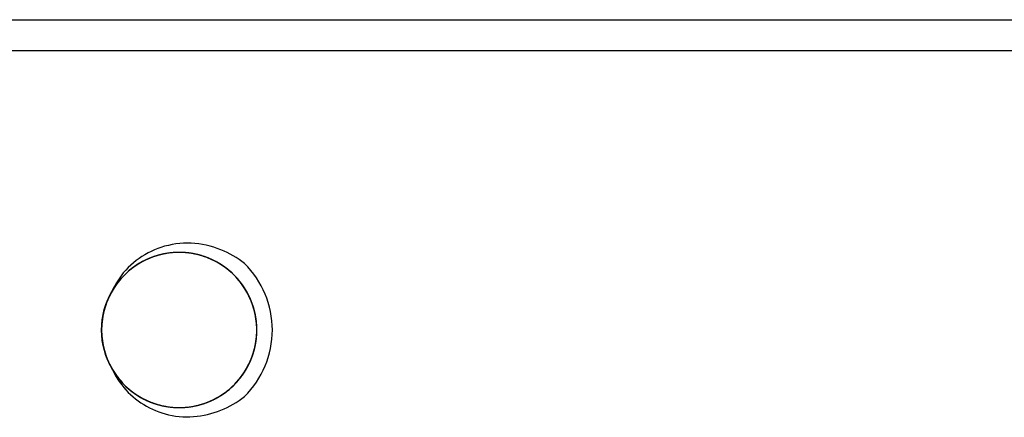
# Model space of a CAD drawing. Header units: inches. Extents: x 246 to 840, y 182 to 667.
# Tile 129 of 133: x 745 to 777, y 409 to 422. Entities that reach past the tile are written whole.
import ezdxf

# ---------------------------------------------------------------- set-up
doc = ezdxf.new("R2010")
doc.units = ezdxf.units.IN
doc.header["$MEASUREMENT"] = 0
doc.layers.add('1', color=7, linetype='Continuous', true_color=0xffffff)

msp = doc.modelspace()

# ---------------------------------------------------------------- linework, layer by layer
at = {"layer": '1', "color": 27}
for p, q in [((741.441, 421.78), (839.441, 421.78)), ((839.441, 420.78), (741.441, 420.78))]:
    msp.add_line(p, q, dxfattribs=at)
msp.add_arc((750.441, 411.78), 3, 314.5344, 405.4656, dxfattribs=at)
at = {"layer": '1', "color": 27, "extrusion": (0, 0, -1)}
msp.add_arc((-750.441, 411.78), 2.5, 328.9983, 390.9279, dxfattribs=at)
at = {"layer": '1', "color": 27}
for points, knots in [([(752.545, 413.919), (752.317, 414.105), (752.058, 414.257), (751.784, 414.367), (751.481, 414.49), (751.152, 414.563), (750.825, 414.577), (750.499, 414.591), (750.165, 414.544), (749.855, 414.441), (749.57, 414.346), (749.296, 414.201), (749.057, 414.018), (748.814, 413.831), (748.6, 413.597), (748.44, 413.336), (748.387, 413.249), (748.339, 413.158), (748.297, 413.065)], [0, 0, 0, 0, 0.177505, 0.177505, 0.177505, 0.374929, 0.374929, 0.374929, 0.57224, 0.57224, 0.57224, 0.753795, 0.753795, 0.753795, 0.938897, 0.938897, 0.938897, 1, 1, 1, 1]), ([(748.197, 410.679), (748.237, 410.599), (748.281, 410.52), (748.383, 410.358), (748.443, 410.275), (748.572, 410.118), (748.641, 410.043), (748.79, 409.901), (748.869, 409.834), (749.114, 409.652), (749.292, 409.551), (749.673, 409.392), (749.869, 409.338), (750.172, 409.293), (750.276, 409.284), (750.481, 409.279), (750.583, 409.282), (750.785, 409.302), (750.886, 409.318), (751.086, 409.363), (751.186, 409.391), (751.475, 409.495), (751.657, 409.586), (751.913, 409.757), (751.996, 409.819), (752.15, 409.953), (752.223, 410.024), (752.36, 410.175), (752.424, 410.255), (752.543, 410.423), (752.597, 410.51), (752.693, 410.69), (752.736, 410.782), (752.81, 410.973), (752.841, 411.071), (752.916, 411.37), (752.941, 411.572), (752.942, 411.879), (752.935, 411.983), (752.91, 412.186), (752.873, 412.386), (752.812, 412.581), (752.738, 412.773), (752.695, 412.867), (752.551, 413.137), (752.434, 413.304), (752.157, 413.61), (752.003, 413.744), (751.748, 413.914), (751.659, 413.966), (751.476, 414.059), (751.288, 414.139), (751.092, 414.196), (750.893, 414.241), (750.79, 414.258), (750.485, 414.288), (750.281, 414.284), (749.976, 414.239), (749.875, 414.217), (749.678, 414.163), (749.582, 414.13), (749.393, 414.052), (749.301, 414.008), (749.122, 413.906), (749.036, 413.85), (748.872, 413.729), (748.794, 413.664), (748.646, 413.523), (748.575, 413.447), (748.38, 413.209), (748.271, 413.037), (748.139, 412.76), (748.1, 412.664), (748.036, 412.469), (747.984, 412.272), (747.956, 412.07), (747.941, 411.865), (747.939, 411.761), (747.954, 411.456), (747.989, 411.255), (748.108, 410.86), (748.191, 410.673), (748.348, 410.41), (748.406, 410.325), (748.532, 410.163), (748.668, 410.01), (748.82, 409.875), (748.981, 409.748), (749.067, 409.69), (749.33, 409.532), (749.516, 409.449), (749.811, 409.359), (749.912, 409.335), (750.113, 409.3), (750.214, 409.289), (750.418, 409.278), (750.52, 409.279), (750.726, 409.294), (750.827, 409.308), (751.027, 409.348), (751.126, 409.374), (751.319, 409.437), (751.415, 409.476), (751.694, 409.607), (751.866, 409.716), (752.104, 409.911), (752.18, 409.981), (752.321, 410.129), (752.453, 410.285), (752.564, 410.456), (752.666, 410.635), (752.711, 410.728), (752.829, 411.011), (752.883, 411.207), (752.944, 411.615), (752.949, 411.819), (752.92, 412.124), (752.904, 412.226), (752.859, 412.426), (752.83, 412.524), (752.762, 412.716), (752.722, 412.81), (752.63, 412.993), (752.578, 413.082), (752.407, 413.338), (752.275, 413.493), (752.047, 413.7), (751.966, 413.764), (751.799, 413.882), (751.712, 413.936), (751.533, 414.032), (751.44, 414.075), (751.248, 414.149), (751.15, 414.18), (750.952, 414.23), (750.852, 414.249), (750.649, 414.274), (750.546, 414.28), (750.238, 414.281), (750.036, 414.256), (749.738, 414.182), (749.639, 414.15), (749.448, 414.077), (749.262, 413.992), (749.089, 413.885), (748.921, 413.767), (748.84, 413.702), (748.612, 413.497), (748.479, 413.343), (748.307, 413.086), (748.255, 412.997), (748.163, 412.815), (748.123, 412.722), (748.054, 412.53), (748.025, 412.431), (747.98, 412.23), (747.964, 412.129), (747.944, 411.926), (747.94, 411.824), (747.944, 411.62), (747.953, 411.517), (747.998, 411.213), (748.052, 411.016), (748.17, 410.732), (748.215, 410.639), (748.316, 410.461), (748.427, 410.29), (748.558, 410.133), (748.7, 409.984), (748.775, 409.914), (748.933, 409.784), (749.015, 409.725), (749.187, 409.615), (749.277, 409.565), (749.557, 409.433), (749.75, 409.369), (750.051, 409.309), (750.153, 409.295), (750.358, 409.28), (750.46, 409.278), (750.663, 409.288), (750.765, 409.299), (750.967, 409.334), (751.068, 409.358), (751.361, 409.447), (751.547, 409.529), (751.813, 409.687), (751.898, 409.746), (752.058, 409.871), (752.135, 409.938), (752.279, 410.082), (752.347, 410.159), (752.474, 410.322), (752.532, 410.406), (752.637, 410.58), (752.684, 410.671), (752.767, 410.858), (752.803, 410.955), (752.893, 411.249), (752.928, 411.45), (752.943, 411.757), (752.942, 411.861), (752.927, 412.064), (752.9, 412.266), (752.848, 412.464), (752.784, 412.66), (752.746, 412.755), (752.659, 412.94), (752.61, 413.029), (752.501, 413.201), (752.441, 413.285), (752.245, 413.524), (752.097, 413.664), (751.851, 413.847), (751.765, 413.904), (751.586, 414.005), (751.403, 414.095), (751.21, 414.161), (751.013, 414.216), (750.911, 414.238), (750.608, 414.283), (750.404, 414.289), (750.097, 414.259), (749.995, 414.242), (749.796, 414.198), (749.698, 414.169), (749.506, 414.101), (749.412, 414.061), (749.227, 413.968), (749.139, 413.917), (748.97, 413.804), (748.888, 413.742), (748.734, 413.609), (748.659, 413.537), (748.452, 413.309), (748.335, 413.142), (748.19, 412.871), (748.146, 412.777), (748.073, 412.586), (748.011, 412.392), (747.973, 412.191), (747.948, 411.987), (747.941, 411.884), (747.941, 411.578), (747.966, 411.375), (748.066, 410.975), (748.139, 410.785), (748.283, 410.515), (748.337, 410.426), (748.455, 410.258), (748.519, 410.179), (748.656, 410.028), (748.729, 409.956), (748.884, 409.822), (748.966, 409.76), (749.221, 409.589), (749.403, 409.497), (749.693, 409.393), (749.792, 409.364), (749.991, 409.319), (750.092, 409.303), (750.295, 409.283), (750.397, 409.279), (750.604, 409.283), (750.705, 409.292), (750.907, 409.322), (751.007, 409.343), (751.203, 409.397), (751.301, 409.431), (751.586, 409.548), (751.763, 409.649), (752.01, 409.831), (752.09, 409.898), (752.238, 410.039), (752.308, 410.114), (752.437, 410.271), (752.497, 410.353), (752.607, 410.527), (752.657, 410.618), (752.788, 410.894), (752.852, 411.088), (752.933, 411.493), (752.948, 411.696), (752.934, 412.002), (752.922, 412.105), (752.887, 412.307), (752.84, 412.506), (752.77, 412.697), (752.687, 412.884), (752.639, 412.976), (752.482, 413.24), (752.357, 413.4), (752.139, 413.619), (752.061, 413.687), (751.901, 413.813), (751.817, 413.871), (751.642, 413.976), (751.551, 414.023), (751.363, 414.107), (751.267, 414.142), (751.072, 414.202), (750.973, 414.225), (750.771, 414.261), (750.669, 414.272), (750.361, 414.287), (750.158, 414.273), (749.857, 414.213), (749.756, 414.187), (749.562, 414.123), (749.372, 414.047), (749.193, 413.949), (749.02, 413.839), (748.936, 413.779), (748.699, 413.585), (748.558, 413.437), (748.312, 413.106), (748.211, 412.929), (748.094, 412.646), (748.06, 412.548), (748.005, 412.35), (747.963, 412.15), (747.945, 411.947), (747.94, 411.743), (747.943, 411.639), (747.973, 411.333), (748.018, 411.135), (748.121, 410.844), (748.162, 410.749), (748.253, 410.567), (748.305, 410.479), (748.418, 410.309), (748.479, 410.228), (748.614, 410.071), (748.686, 409.998), (748.837, 409.861), (748.916, 409.797), (749.083, 409.679), (749.171, 409.625), (749.442, 409.479), (749.632, 409.406), (749.93, 409.331), (750.032, 409.312), (750.235, 409.287), (750.337, 409.28), (750.541, 409.28), (750.642, 409.286), (750.846, 409.311), (750.948, 409.33), (751.245, 409.404), (751.436, 409.477), (751.8, 409.671), (751.967, 409.789), (752.194, 409.994), (752.266, 410.068), (752.4, 410.224), (752.524, 410.386), (752.627, 410.562), (752.719, 410.745), (752.76, 410.84), (752.864, 411.129), (752.909, 411.328), (752.939, 411.634), (752.943, 411.738), (752.938, 411.942), (752.93, 412.044), (752.9, 412.245), (752.879, 412.345), (752.824, 412.544), (752.791, 412.641), (752.713, 412.829), (752.668, 412.921), (752.568, 413.099), (752.512, 413.185), (752.328, 413.433), (752.188, 413.581), (751.951, 413.776), (751.867, 413.837), (751.694, 413.946), (751.515, 414.045), (751.326, 414.121), (751.131, 414.185), (751.031, 414.212), (750.73, 414.272), (750.527, 414.287), (750.218, 414.273), (750.116, 414.261), (749.915, 414.227), (749.816, 414.203), (749.621, 414.144), (749.524, 414.108), (749.336, 414.025), (749.245, 413.978), (749.071, 413.874), (748.987, 413.816), (748.825, 413.69), (748.747, 413.622), (748.53, 413.404), (748.404, 413.244), (748.246, 412.98), (748.198, 412.888), (748.115, 412.702), (748.08, 412.606), (748.02, 412.411), (747.996, 412.312), (747.961, 412.109), (747.95, 412.007), (747.939, 411.803), (747.941, 411.701), (747.955, 411.498), (747.969, 411.396), (748.029, 411.093), (748.093, 410.899), (748.224, 410.622), (748.274, 410.531), (748.383, 410.358), (748.443, 410.275), (748.572, 410.118), (748.641, 410.043), (748.79, 409.901), (748.869, 409.834), (749.115, 409.651), (749.292, 409.551), (749.577, 409.432), (749.675, 409.399), (749.871, 409.344), (749.971, 409.323), (750.172, 409.293), (750.275, 409.284), (750.481, 409.279), (750.583, 409.282), (750.786, 409.302), (750.886, 409.318), (751.086, 409.363), (751.185, 409.391), (751.475, 409.495), (751.657, 409.586), (751.913, 409.757), (751.996, 409.82), (752.151, 409.953), (752.223, 410.024), (752.36, 410.175), (752.424, 410.254), (752.543, 410.423), (752.597, 410.51), (752.693, 410.69), (752.736, 410.783), (752.81, 410.973), (752.841, 411.071), (752.916, 411.371), (752.941, 411.573), (752.942, 411.879), (752.935, 411.983), (752.91, 412.186), (752.873, 412.387), (752.812, 412.581), (752.738, 412.773), (752.695, 412.867), (752.551, 413.138), (752.434, 413.304), (752.227, 413.534), (752.153, 413.606), (751.999, 413.739), (751.918, 413.801), (751.748, 413.914), (751.659, 413.966), (751.475, 414.059), (751.381, 414.099), (751.19, 414.168), (751.092, 414.196), (750.893, 414.241), (750.79, 414.258), (750.484, 414.288), (750.28, 414.284), (749.976, 414.239), (749.875, 414.217), (749.678, 414.163), (749.485, 414.097), (749.301, 414.008), (749.122, 413.906), (749.036, 413.85), (748.872, 413.729), (748.794, 413.663), (748.646, 413.523), (748.576, 413.448), (748.379, 413.209), (748.27, 413.037), (748.139, 412.76), (748.1, 412.664), (748.036, 412.469), (747.984, 412.272), (747.956, 412.07), (747.941, 411.865), (747.939, 411.761), (747.954, 411.455), (747.989, 411.254), (748.078, 410.959), (748.114, 410.862), (748.196, 410.676), (748.243, 410.585), (748.348, 410.41), (748.406, 410.325), (748.533, 410.163), (748.668, 410.009), (748.82, 409.874), (748.981, 409.749), (749.067, 409.69), (749.331, 409.531), (749.517, 409.449), (749.811, 409.359), (749.912, 409.335), (750.113, 409.3), (750.214, 409.289), (750.418, 409.278), (750.52, 409.279), (750.725, 409.294), (750.827, 409.308), (751.128, 409.368), (751.322, 409.431), (751.695, 409.607), (751.867, 409.716), (752.104, 409.911), (752.18, 409.981), (752.322, 410.13), (752.453, 410.286), (752.564, 410.456), (752.666, 410.634), (752.711, 410.728), (752.829, 411.011), (752.884, 411.207), (752.929, 411.512), (752.938, 411.615), (752.943, 411.819), (752.94, 411.921), (752.92, 412.124), (752.904, 412.225), (752.859, 412.426), (752.83, 412.525), (752.762, 412.717), (752.722, 412.81), (752.63, 412.993), (752.578, 413.082), (752.407, 413.339), (752.274, 413.493), (752.047, 413.699), (751.966, 413.764), (751.799, 413.882), (751.625, 413.989), (751.44, 414.075), (751.248, 414.149), (751.15, 414.18), (750.853, 414.255), (750.65, 414.28), (750.237, 414.281), (750.035, 414.256), (749.738, 414.182), (749.639, 414.15), (749.448, 414.077), (749.262, 413.992), (749.088, 413.885), (748.921, 413.767), (748.84, 413.703), (748.612, 413.496), (748.479, 413.342), (748.307, 413.086), (748.255, 412.997), (748.163, 412.815), (748.123, 412.721), (748.054, 412.529), (748.025, 412.431), (747.98, 412.23), (747.964, 412.129), (747.944, 411.926), (747.94, 411.824), (747.944, 411.62), (747.953, 411.517), (747.998, 411.212), (748.052, 411.016), (748.17, 410.732), (748.215, 410.639), (748.316, 410.46), (748.427, 410.29), (748.558, 410.133), (748.7, 409.984), (748.775, 409.914), (749.012, 409.719), (749.184, 409.61), (749.557, 409.433), (749.75, 409.369), (750.051, 409.309), (750.153, 409.295), (750.358, 409.28), (750.46, 409.278), (750.664, 409.288), (750.765, 409.299), (750.967, 409.334), (751.067, 409.358), (751.362, 409.447), (751.548, 409.529), (751.812, 409.687), (751.898, 409.746), (752.059, 409.871), (752.135, 409.939), (752.279, 410.083), (752.347, 410.159), (752.474, 410.321), (752.532, 410.406), (752.637, 410.581), (752.684, 410.671), (752.767, 410.858), (752.803, 410.954), (752.893, 411.25), (752.928, 411.45), (752.943, 411.757), (752.942, 411.86), (752.927, 412.065), (752.9, 412.267), (752.848, 412.464), (752.784, 412.659), (752.746, 412.755), (752.615, 413.032), (752.506, 413.205), (752.245, 413.524), (752.097, 413.665), (751.851, 413.847), (751.765, 413.904), (751.586, 414.005), (751.494, 414.05), (751.306, 414.128), (751.21, 414.162), (751.013, 414.216), (750.911, 414.238), (750.607, 414.283), (750.404, 414.288), (750.097, 414.259), (749.995, 414.242), (749.796, 414.198), (749.698, 414.169), (749.506, 414.101), (749.412, 414.061), (749.228, 413.968), (749.139, 413.917), (748.969, 413.803), (748.888, 413.742), (748.733, 413.609), (748.66, 413.537), (748.452, 413.308), (748.335, 413.142), (748.19, 412.872), (748.147, 412.777), (748.073, 412.586), (748.011, 412.392), (747.973, 412.191), (747.948, 411.988), (747.941, 411.884), (747.941, 411.578), (747.966, 411.375), (748.041, 411.076), (748.072, 410.977), (748.145, 410.787), (748.187, 410.695), (748.283, 410.515), (748.337, 410.427), (748.456, 410.258), (748.519, 410.178), (748.656, 410.027), (748.729, 409.956), (748.883, 409.823), (748.966, 409.76), (749.221, 409.589), (749.403, 409.497), (749.693, 409.393), (749.792, 409.364), (749.992, 409.319), (750.092, 409.303), (750.295, 409.283), (750.397, 409.279), (750.603, 409.283), (750.706, 409.292), (750.907, 409.322), (751.007, 409.343), (751.204, 409.397), (751.301, 409.431), (751.587, 409.548), (751.764, 409.649), (752.01, 409.831), (752.09, 409.898), (752.238, 410.039), (752.308, 410.114), (752.437, 410.271), (752.497, 410.354), (752.607, 410.527), (752.657, 410.618), (752.788, 410.895), (752.852, 411.088), (752.913, 411.391), (752.927, 411.493), (752.942, 411.696), (752.943, 411.798), (752.934, 412.002), (752.923, 412.104), (752.887, 412.307), (752.864, 412.407), (752.805, 412.602), (752.77, 412.697), (752.687, 412.884), (752.639, 412.976), (752.481, 413.24), (752.356, 413.401), (752.139, 413.619), (752.061, 413.687), (751.9, 413.813), (751.732, 413.928), (751.551, 414.023), (751.363, 414.107), (751.266, 414.143), (751.071, 414.202), (750.972, 414.225), (750.771, 414.261), (750.669, 414.272), (750.36, 414.288), (750.157, 414.273), (749.857, 414.213), (749.756, 414.187), (749.561, 414.123), (749.372, 414.047), (749.193, 413.949), (749.02, 413.839), (748.936, 413.779), (748.698, 413.584), (748.558, 413.437), (748.374, 413.189), (748.317, 413.103), (748.217, 412.925), (748.172, 412.834), (748.094, 412.646), (748.06, 412.549), (748.005, 412.35), (747.984, 412.25), (747.954, 412.048), (747.945, 411.947), (747.94, 411.743), (747.943, 411.639), (747.973, 411.333), (748.018, 411.134), (748.121, 410.845), (748.162, 410.749), (748.254, 410.566), (748.356, 410.39), (748.479, 410.227), (748.614, 410.072), (748.686, 409.998), (748.912, 409.792), (749.079, 409.674), (749.443, 409.479), (749.633, 409.406), (749.93, 409.331), (750.032, 409.312), (750.236, 409.287), (750.439, 409.274), (750.643, 409.286), (750.846, 409.311), (750.948, 409.33), (751.246, 409.404), (751.436, 409.477), (751.708, 409.623), (751.796, 409.677), (751.963, 409.794), (752.043, 409.858), (752.194, 409.994), (752.266, 410.068), (752.4, 410.224), (752.462, 410.305), (752.576, 410.474), (752.627, 410.562), (752.719, 410.745), (752.76, 410.84), (752.864, 411.13), (752.909, 411.328), (752.939, 411.634), (752.943, 411.738), (752.938, 411.942), (752.921, 412.145), (752.879, 412.345), (752.824, 412.543), (752.791, 412.641), (752.674, 412.924), (752.574, 413.102), (752.328, 413.434), (752.187, 413.581), (751.951, 413.776), (751.867, 413.836), (751.694, 413.947), (751.515, 414.045), (751.326, 414.121), (751.131, 414.185), (751.031, 414.212), (750.73, 414.272), (750.527, 414.287), (750.219, 414.273), (750.116, 414.261), (749.915, 414.226), (749.816, 414.203), (749.621, 414.144), (749.525, 414.109), (749.336, 414.025), (749.245, 413.978), (749.07, 413.873), (748.986, 413.816), (748.825, 413.69), (748.748, 413.622), (748.529, 413.404), (748.404, 413.244), (748.246, 412.981), (748.198, 412.889), (748.115, 412.701), (748.044, 412.51), (747.996, 412.312), (747.961, 412.109), (747.95, 412.007), (747.934, 411.701), (747.949, 411.497), (748.029, 411.093), (748.093, 410.899), (748.224, 410.622), (748.273, 410.531), (748.383, 410.358), (748.443, 410.275), (748.572, 410.117), (748.641, 410.042), (748.789, 409.901), (748.869, 409.834), (749.115, 409.651), (749.292, 409.551), (749.577, 409.432), (749.675, 409.399), (749.872, 409.344), (749.971, 409.323), (750.173, 409.293), (750.275, 409.284), (750.481, 409.279), (750.583, 409.282), (750.786, 409.302), (750.887, 409.318), (751.086, 409.363), (751.185, 409.391), (751.476, 409.495), (751.657, 409.586), (751.913, 409.757), (751.996, 409.819), (752.151, 409.953), (752.224, 410.024), (752.361, 410.175), (752.424, 410.255), (752.543, 410.422), (752.597, 410.51), (752.742, 410.781), (752.816, 410.97), (752.916, 411.371), (752.941, 411.573), (752.942, 411.879), (752.935, 411.982), (752.91, 412.187), (752.892, 412.287), (752.842, 412.485), (752.812, 412.582), (752.738, 412.773), (752.695, 412.867), (752.551, 413.138), (752.433, 413.305), (752.227, 413.533), (752.153, 413.606), (751.998, 413.739), (751.917, 413.801), (751.748, 413.914), (751.66, 413.966), (751.476, 414.059), (751.381, 414.099), (751.189, 414.168), (751.092, 414.196), (750.893, 414.241), (750.791, 414.258), (750.483, 414.288), (750.28, 414.283), (749.976, 414.239), (749.875, 414.217), (749.677, 414.163), (749.485, 414.097), (749.301, 414.008), (749.122, 413.907), (749.036, 413.85), (748.789, 413.668), (748.641, 413.527), (748.445, 413.289), (748.385, 413.205), (748.276, 413.033), (748.226, 412.944), (748.139, 412.76), (748.101, 412.664), (748.036, 412.469), (748.01, 412.37), (747.97, 412.17), (747.956, 412.069), (747.941, 411.865), (747.939, 411.762), (747.954, 411.454), (747.989, 411.254), (748.078, 410.959), (748.114, 410.862), (748.197, 410.675), (748.243, 410.585), (748.348, 410.41), (748.406, 410.326), (748.532, 410.163), (748.6, 410.086), (748.745, 409.942), (748.821, 409.874), (748.981, 409.748), (749.066, 409.69), (749.331, 409.531), (749.517, 409.448), (749.811, 409.359), (749.911, 409.335), (750.113, 409.3), (750.215, 409.289), (750.418, 409.278), (750.52, 409.279), (750.725, 409.294), (750.827, 409.308), (751.128, 409.368), (751.322, 409.431), (751.601, 409.563), (751.691, 409.613), (751.864, 409.722), (751.946, 409.781), (752.104, 409.911), (752.18, 409.981), (752.322, 410.13), (752.388, 410.208), (752.509, 410.371), (752.565, 410.457), (752.666, 410.634), (752.711, 410.727), (752.829, 411.012), (752.884, 411.208), (752.929, 411.512), (752.938, 411.615), (752.943, 411.82), (752.94, 411.922), (752.92, 412.124), (752.904, 412.225), (752.859, 412.426), (752.83, 412.525), (752.762, 412.717), (752.722, 412.811), (752.63, 412.993), (752.578, 413.082), (752.407, 413.339), (752.274, 413.493), (752.047, 413.699), (751.966, 413.764), (751.798, 413.882), (751.625, 413.99), (751.44, 414.075), (751.248, 414.149), (751.15, 414.18), (750.852, 414.255), (750.65, 414.28), (750.341, 414.28), (750.238, 414.274), (750.036, 414.249), (749.936, 414.231), (749.738, 414.181), (749.64, 414.151), (749.447, 414.077), (749.354, 414.034), (749.175, 413.938), (749.088, 413.885), (748.921, 413.767), (748.84, 413.703), (748.612, 413.496), (748.478, 413.342), (748.307, 413.087), (748.255, 412.997), (748.163, 412.814), (748.083, 412.627), (748.025, 412.431), (747.98, 412.23), (747.964, 412.128), (747.933, 411.824), (747.938, 411.62), (747.998, 411.212), (748.053, 411.015), (748.17, 410.732), (748.215, 410.639), (748.316, 410.46), (748.427, 410.289), (748.558, 410.133), (748.699, 409.984), (748.775, 409.914), (749.012, 409.719), (749.184, 409.61), (749.463, 409.477), (749.559, 409.439), (749.753, 409.375), (749.851, 409.349), (750.051, 409.309), (750.153, 409.295), (750.358, 409.28), (750.461, 409.278), (750.664, 409.288), (750.765, 409.299), (750.967, 409.334), (751.067, 409.358), (751.362, 409.447), (751.548, 409.529), (751.812, 409.687), (751.898, 409.746), (752.059, 409.871), (752.135, 409.939), (752.28, 410.083), (752.347, 410.159), (752.474, 410.321), (752.532, 410.406), (752.69, 410.669), (752.773, 410.855), (752.893, 411.25), (752.928, 411.451), (752.943, 411.757), (752.942, 411.86), (752.927, 412.065), (752.9, 412.267), (752.848, 412.464), (752.784, 412.659), (752.746, 412.755), (752.615, 413.033), (752.506, 413.205), (752.311, 413.444), (752.24, 413.52), (752.092, 413.66), (752.015, 413.726), (751.851, 413.847), (751.765, 413.903), (751.586, 414.005), (751.494, 414.05), (751.306, 414.128), (751.209, 414.162), (751.013, 414.216), (750.912, 414.238), (750.607, 414.283), (750.403, 414.288), (750.097, 414.259), (749.995, 414.242), (749.795, 414.198), (749.6, 414.141), (749.412, 414.061), (749.228, 413.969), (749.139, 413.917), (748.884, 413.747), (748.729, 413.614), (748.452, 413.308), (748.334, 413.141), (748.19, 412.872), (748.147, 412.778), (748.073, 412.586), (748.011, 412.391), (747.973, 412.191), (747.948, 411.988), (747.941, 411.884), (747.941, 411.577), (747.966, 411.375), (748.041, 411.076), (748.072, 410.977), (748.145, 410.787), (748.187, 410.694), (748.283, 410.514), (748.337, 410.427), (748.455, 410.258), (748.52, 410.178), (748.656, 410.027), (748.729, 409.956), (748.883, 409.822), (748.966, 409.76), (749.222, 409.588), (749.404, 409.497), (749.693, 409.393), (749.792, 409.364), (749.992, 409.319), (750.093, 409.303), (750.295, 409.283), (750.397, 409.279), (750.603, 409.283), (750.706, 409.292), (751.009, 409.337), (751.205, 409.391), (751.587, 409.548), (751.764, 409.649), (752.01, 409.831), (752.089, 409.898), (752.239, 410.039), (752.308, 410.114), (752.437, 410.271), (752.497, 410.354), (752.607, 410.527), (752.657, 410.617), (752.788, 410.895), (752.853, 411.088), (752.913, 411.391), (752.927, 411.493), (752.942, 411.697), (752.943, 411.799), (752.934, 412.002), (752.923, 412.104), (752.888, 412.307), (752.864, 412.407), (752.805, 412.602), (752.769, 412.697), (752.687, 412.884), (752.64, 412.976), (752.481, 413.241), (752.356, 413.401), (752.139, 413.618), (752.061, 413.687), (751.9, 413.813), (751.732, 413.929), (751.551, 414.023), (751.363, 414.106), (751.266, 414.143), (750.973, 414.232), (750.772, 414.267), (750.464, 414.282), (750.361, 414.281), (750.157, 414.266), (750.057, 414.253), (749.856, 414.213), (749.757, 414.187), (749.561, 414.123), (749.466, 414.085), (749.282, 413.998), (749.193, 413.949), (749.02, 413.839), (748.936, 413.779), (748.698, 413.584), (748.558, 413.437), (748.374, 413.19), (748.317, 413.103), (748.217, 412.925), (748.172, 412.834), (748.094, 412.645), (748.06, 412.549), (748.005, 412.35), (747.984, 412.25), (747.954, 412.048), (747.945, 411.946), (747.94, 411.743), (747.943, 411.64), (747.973, 411.332), (748.018, 411.134), (748.121, 410.845), (748.162, 410.749), (748.254, 410.566), (748.356, 410.39), (748.48, 410.227), (748.613, 410.072), (748.686, 409.998), (748.913, 409.792), (749.079, 409.674), (749.351, 409.528), (749.445, 409.485), (749.635, 409.412), (749.732, 409.381), (749.93, 409.331), (750.031, 409.312), (750.236, 409.287), (750.44, 409.274), (750.643, 409.286), (750.846, 409.311), (750.948, 409.33), (751.246, 409.405), (751.436, 409.478), (751.708, 409.622), (751.796, 409.677), (751.963, 409.794), (752.043, 409.858), (752.194, 409.995), (752.265, 410.068), (752.4, 410.223), (752.463, 410.305), (752.576, 410.475), (752.627, 410.563), (752.719, 410.745), (752.76, 410.839), (752.864, 411.13), (752.909, 411.329), (752.939, 411.634), (752.943, 411.738), (752.938, 411.943), (752.921, 412.146), (752.879, 412.345), (752.824, 412.543), (752.791, 412.641), (752.674, 412.925), (752.573, 413.102), (752.39, 413.35), (752.323, 413.429), (752.183, 413.577), (752.108, 413.646), (751.951, 413.776), (751.868, 413.836), (751.694, 413.947), (751.604, 413.996), (751.42, 414.083), (751.325, 414.121), (751.131, 414.185), (751.031, 414.212), (750.729, 414.272), (750.526, 414.287), (750.219, 414.273), (750.116, 414.261), (749.915, 414.226), (749.716, 414.179), (749.525, 414.109), (749.337, 414.025), (749.245, 413.978), (748.982, 413.821), (748.821, 413.695), (748.529, 413.404), (748.403, 413.242), (748.297, 413.065)], [0, 0, 0, 0, 0.001147, 0.001147, 0.002463, 0.002463, 0.003779, 0.003779, 0.005095, 0.005095, 0.007727, 0.007727, 0.010359, 0.010359, 0.011675, 0.011675, 0.012991, 0.012991, 0.014307, 0.014307, 0.015623, 0.015623, 0.018255, 0.018255, 0.019571, 0.019571, 0.020887, 0.020887, 0.022203, 0.022203, 0.023519, 0.023519, 0.024835, 0.024835, 0.026151, 0.026151, 0.028783, 0.028783, 0.030099, 0.030099, 0.031415, 0.032731, 0.032731, 0.034047, 0.034047, 0.036679, 0.036679, 0.039311, 0.039311, 0.040627, 0.040627, 0.041943, 0.04326, 0.04326, 0.044576, 0.044576, 0.047208, 0.047208, 0.048524, 0.048524, 0.04984, 0.04984, 0.051156, 0.051156, 0.052472, 0.052472, 0.053788, 0.053788, 0.055104, 0.055104, 0.057736, 0.057736, 0.059052, 0.059052, 0.060368, 0.061684, 0.061684, 0.063, 0.063, 0.065632, 0.065632, 0.068264, 0.068264, 0.06958, 0.06958, 0.070896, 0.072212, 0.072212, 0.073528, 0.073528, 0.07616, 0.07616, 0.077476, 0.077476, 0.078792, 0.078792, 0.080108, 0.080108, 0.081424, 0.081424, 0.08274, 0.08274, 0.084056, 0.084056, 0.086688, 0.086688, 0.088004, 0.088004, 0.08932, 0.090636, 0.090636, 0.091952, 0.091952, 0.094584, 0.094584, 0.097216, 0.097216, 0.098532, 0.098532, 0.099848, 0.099848, 0.101164, 0.101164, 0.10248, 0.10248, 0.105112, 0.105112, 0.106428, 0.106428, 0.107744, 0.107744, 0.10906, 0.10906, 0.110376, 0.110376, 0.111692, 0.111692, 0.113008, 0.113008, 0.11564, 0.11564, 0.116956, 0.116956, 0.118272, 0.119588, 0.119588, 0.120904, 0.120904, 0.123536, 0.123536, 0.124852, 0.124852, 0.126168, 0.126168, 0.127484, 0.127484, 0.1288, 0.1288, 0.130116, 0.130116, 0.131432, 0.131432, 0.134064, 0.134064, 0.13538, 0.13538, 0.136696, 0.138012, 0.138012, 0.139328, 0.139328, 0.140644, 0.140644, 0.14196, 0.14196, 0.144592, 0.144592, 0.145908, 0.145908, 0.147224, 0.147224, 0.14854, 0.14854, 0.149856, 0.149856, 0.152488, 0.152488, 0.153804, 0.153804, 0.155121, 0.155121, 0.156437, 0.156437, 0.157753, 0.157753, 0.159069, 0.159069, 0.160385, 0.160385, 0.163017, 0.163017, 0.164333, 0.164333, 0.165649, 0.166965, 0.166965, 0.168281, 0.168281, 0.169597, 0.169597, 0.170913, 0.170913, 0.173545, 0.173545, 0.174861, 0.174861, 0.176177, 0.177493, 0.177493, 0.178809, 0.178809, 0.181441, 0.181441, 0.182757, 0.182757, 0.184073, 0.184073, 0.185389, 0.185389, 0.186705, 0.186705, 0.188021, 0.188021, 0.189337, 0.189337, 0.191969, 0.191969, 0.193285, 0.193285, 0.194601, 0.195917, 0.195917, 0.197233, 0.197233, 0.199865, 0.199865, 0.202497, 0.202497, 0.203813, 0.203813, 0.205129, 0.205129, 0.206445, 0.206445, 0.207761, 0.207761, 0.210393, 0.210393, 0.211709, 0.211709, 0.213025, 0.213025, 0.214341, 0.214341, 0.215657, 0.215657, 0.216973, 0.216973, 0.218289, 0.218289, 0.220921, 0.220921, 0.222237, 0.222237, 0.223553, 0.223553, 0.224869, 0.224869, 0.226185, 0.226185, 0.228817, 0.228817, 0.231449, 0.231449, 0.232765, 0.232765, 0.234081, 0.235397, 0.235397, 0.236713, 0.236713, 0.239345, 0.239345, 0.240661, 0.240661, 0.241977, 0.241977, 0.243293, 0.243293, 0.244609, 0.244609, 0.245925, 0.245925, 0.247241, 0.247241, 0.249873, 0.249873, 0.251189, 0.251189, 0.252505, 0.253821, 0.253821, 0.255137, 0.255137, 0.257769, 0.257769, 0.260401, 0.260401, 0.261717, 0.261717, 0.263033, 0.264349, 0.264349, 0.265665, 0.265665, 0.268298, 0.268298, 0.269614, 0.269614, 0.27093, 0.27093, 0.272246, 0.272246, 0.273562, 0.273562, 0.274878, 0.274878, 0.276194, 0.276194, 0.278826, 0.278826, 0.280142, 0.280142, 0.281458, 0.281458, 0.282774, 0.282774, 0.28409, 0.28409, 0.286722, 0.286722, 0.289354, 0.289354, 0.29067, 0.29067, 0.291986, 0.293302, 0.293302, 0.294618, 0.294618, 0.29725, 0.29725, 0.298566, 0.298566, 0.299882, 0.299882, 0.301198, 0.301198, 0.302514, 0.302514, 0.30383, 0.30383, 0.305146, 0.305146, 0.307778, 0.307778, 0.309094, 0.309094, 0.31041, 0.311726, 0.311726, 0.313042, 0.313042, 0.315674, 0.315674, 0.31699, 0.31699, 0.318306, 0.318306, 0.319622, 0.319622, 0.320938, 0.320938, 0.322254, 0.322254, 0.32357, 0.32357, 0.326202, 0.326202, 0.327518, 0.327518, 0.328834, 0.328834, 0.33015, 0.33015, 0.331466, 0.331466, 0.332782, 0.332782, 0.334098, 0.334098, 0.33673, 0.33673, 0.338046, 0.338046, 0.339362, 0.339362, 0.340678, 0.340678, 0.341994, 0.341994, 0.344626, 0.344626, 0.345942, 0.345942, 0.347258, 0.347258, 0.348574, 0.348574, 0.34989, 0.34989, 0.351206, 0.351206, 0.352522, 0.352522, 0.355154, 0.355154, 0.35647, 0.35647, 0.357786, 0.357786, 0.359102, 0.359102, 0.360418, 0.360418, 0.361734, 0.361734, 0.36305, 0.36305, 0.365682, 0.365682, 0.366998, 0.366998, 0.368314, 0.36963, 0.36963, 0.370946, 0.370946, 0.373578, 0.373578, 0.374894, 0.374894, 0.37621, 0.37621, 0.377526, 0.377526, 0.378842, 0.378842, 0.380158, 0.380158, 0.381475, 0.381475, 0.384107, 0.384107, 0.385423, 0.385423, 0.386739, 0.388055, 0.388055, 0.389371, 0.389371, 0.390687, 0.390687, 0.392003, 0.392003, 0.394635, 0.394635, 0.395951, 0.395951, 0.397267, 0.398583, 0.398583, 0.399899, 0.399899, 0.402531, 0.402531, 0.403847, 0.403847, 0.405163, 0.405163, 0.406479, 0.406479, 0.407795, 0.409111, 0.409111, 0.410427, 0.410427, 0.413059, 0.413059, 0.414375, 0.414375, 0.415691, 0.415691, 0.417007, 0.417007, 0.418323, 0.418323, 0.420955, 0.420955, 0.423587, 0.423587, 0.424903, 0.424903, 0.426219, 0.427535, 0.427535, 0.428851, 0.428851, 0.431483, 0.431483, 0.432799, 0.432799, 0.434115, 0.434115, 0.435431, 0.435431, 0.436747, 0.436747, 0.438063, 0.438063, 0.439379, 0.439379, 0.442011, 0.442011, 0.443327, 0.443327, 0.444643, 0.445959, 0.445959, 0.447275, 0.447275, 0.449907, 0.449907, 0.452539, 0.452539, 0.453855, 0.453855, 0.455171, 0.456487, 0.456487, 0.457803, 0.457803, 0.460435, 0.460435, 0.461751, 0.461751, 0.463067, 0.463067, 0.464383, 0.464383, 0.465699, 0.465699, 0.467015, 0.467015, 0.468331, 0.468331, 0.470963, 0.470963, 0.472279, 0.472279, 0.473595, 0.474911, 0.474911, 0.476227, 0.476227, 0.478859, 0.478859, 0.481491, 0.481491, 0.482807, 0.482807, 0.484123, 0.484123, 0.485439, 0.485439, 0.486755, 0.486755, 0.489387, 0.489387, 0.490703, 0.490703, 0.492019, 0.492019, 0.493336, 0.493336, 0.494652, 0.494652, 0.495968, 0.495968, 0.497284, 0.497284, 0.499916, 0.499916, 0.501232, 0.501232, 0.502548, 0.503864, 0.503864, 0.50518, 0.50518, 0.507812, 0.507812, 0.510444, 0.510444, 0.51176, 0.51176, 0.513076, 0.513076, 0.514392, 0.514392, 0.515708, 0.515708, 0.51834, 0.51834, 0.519656, 0.519656, 0.520972, 0.520972, 0.522288, 0.522288, 0.523604, 0.523604, 0.52492, 0.52492, 0.526236, 0.526236, 0.528868, 0.528868, 0.530184, 0.530184, 0.5315, 0.532816, 0.532816, 0.534132, 0.534132, 0.536764, 0.536764, 0.53808, 0.53808, 0.539396, 0.539396, 0.540712, 0.540712, 0.542028, 0.542028, 0.543344, 0.543344, 0.54466, 0.54466, 0.547292, 0.547292, 0.548608, 0.548608, 0.549924, 0.549924, 0.55124, 0.55124, 0.552556, 0.552556, 0.553872, 0.553872, 0.555188, 0.555188, 0.55782, 0.55782, 0.559136, 0.559136, 0.560452, 0.560452, 0.561768, 0.561768, 0.563084, 0.563084, 0.565716, 0.565716, 0.567032, 0.567032, 0.568348, 0.568348, 0.569664, 0.569664, 0.57098, 0.57098, 0.572296, 0.572296, 0.573612, 0.573612, 0.576244, 0.576244, 0.57756, 0.57756, 0.578876, 0.580192, 0.580192, 0.581508, 0.581508, 0.582824, 0.582824, 0.58414, 0.58414, 0.586772, 0.586772, 0.588088, 0.588088, 0.589404, 0.59072, 0.59072, 0.592036, 0.592036, 0.594668, 0.594668, 0.595984, 0.595984, 0.5973, 0.5973, 0.598616, 0.598616, 0.599932, 0.599932, 0.601248, 0.601248, 0.602564, 0.602564, 0.605196, 0.605196, 0.606513, 0.606513, 0.607829, 0.609145, 0.609145, 0.610461, 0.610461, 0.613093, 0.613093, 0.615725, 0.615725, 0.617041, 0.617041, 0.618357, 0.619673, 0.619673, 0.620989, 0.620989, 0.623621, 0.623621, 0.624937, 0.624937, 0.626253, 0.626253, 0.627569, 0.627569, 0.628885, 0.628885, 0.630201, 0.630201, 0.631517, 0.631517, 0.634149, 0.634149, 0.635465, 0.635465, 0.636781, 0.638097, 0.638097, 0.639413, 0.639413, 0.642045, 0.642045, 0.644677, 0.644677, 0.645993, 0.645993, 0.647309, 0.648625, 0.648625, 0.649941, 0.649941, 0.652573, 0.652573, 0.653889, 0.653889, 0.655205, 0.655205, 0.656521, 0.656521, 0.657837, 0.657837, 0.659153, 0.659153, 0.660469, 0.660469, 0.663101, 0.663101, 0.664417, 0.664417, 0.665733, 0.667049, 0.667049, 0.668365, 0.668365, 0.670997, 0.670997, 0.673629, 0.673629, 0.674945, 0.674945, 0.676261, 0.676261, 0.677577, 0.677577, 0.678893, 0.678893, 0.681525, 0.681525, 0.682841, 0.682841, 0.684157, 0.684157, 0.685473, 0.685473, 0.686789, 0.686789, 0.688105, 0.688105, 0.689421, 0.689421, 0.692053, 0.692053, 0.693369, 0.693369, 0.694685, 0.694685, 0.696001, 0.696001, 0.697317, 0.697317, 0.699949, 0.699949, 0.702581, 0.702581, 0.703897, 0.703897, 0.705213, 0.705213, 0.706529, 0.706529, 0.707845, 0.707845, 0.710477, 0.710477, 0.711793, 0.711793, 0.713109, 0.713109, 0.714425, 0.714425, 0.715741, 0.715741, 0.717057, 0.717057, 0.718374, 0.718374, 0.721006, 0.721006, 0.722322, 0.722322, 0.723638, 0.724954, 0.724954, 0.72627, 0.72627, 0.728902, 0.728902, 0.730218, 0.730218, 0.731534, 0.731534, 0.73285, 0.73285, 0.734166, 0.734166, 0.735482, 0.735482, 0.736798, 0.736798, 0.73943, 0.73943, 0.740746, 0.740746, 0.742062, 0.742062, 0.743378, 0.743378, 0.744694, 0.744694, 0.74601, 0.74601, 0.747326, 0.747326, 0.749958, 0.749958, 0.751274, 0.751274, 0.75259, 0.75259, 0.753906, 0.753906, 0.755222, 0.755222, 0.757854, 0.757854, 0.75917, 0.75917, 0.760486, 0.760486, 0.761802, 0.761802, 0.763118, 0.763118, 0.764434, 0.764434, 0.76575, 0.76575, 0.768382, 0.768382, 0.769698, 0.769698, 0.771014, 0.771014, 0.77233, 0.77233, 0.773646, 0.773646, 0.774962, 0.774962, 0.776278, 0.776278, 0.77891, 0.77891, 0.780226, 0.780226, 0.781542, 0.782858, 0.782858, 0.784174, 0.784174, 0.786806, 0.786806, 0.788122, 0.788122, 0.789438, 0.789438, 0.790754, 0.790754, 0.79207, 0.79207, 0.793386, 0.793386, 0.794702, 0.794702, 0.797334, 0.797334, 0.79865, 0.79865, 0.799966, 0.801282, 0.801282, 0.802598, 0.802598, 0.80523, 0.80523, 0.807862, 0.807862, 0.809178, 0.809178, 0.810494, 0.81181, 0.81181, 0.813126, 0.813126, 0.815758, 0.815758, 0.817074, 0.817074, 0.81839, 0.81839, 0.819706, 0.819706, 0.821022, 0.821022, 0.822338, 0.822338, 0.823654, 0.823654, 0.826286, 0.826286, 0.827602, 0.827602, 0.828918, 0.828918, 0.830234, 0.830234, 0.831551, 0.831551, 0.834183, 0.834183, 0.836815, 0.836815, 0.838131, 0.838131, 0.839447, 0.840763, 0.840763, 0.842079, 0.842079, 0.844711, 0.844711, 0.846027, 0.846027, 0.847343, 0.847343, 0.848659, 0.848659, 0.849975, 0.849975, 0.851291, 0.851291, 0.852607, 0.852607, 0.855239, 0.855239, 0.856555, 0.856555, 0.857871, 0.859187, 0.859187, 0.860503, 0.860503, 0.863135, 0.863135, 0.865767, 0.865767, 0.867083, 0.867083, 0.868399, 0.869715, 0.869715, 0.871031, 0.871031, 0.873663, 0.873663, 0.874979, 0.874979, 0.876295, 0.876295, 0.877611, 0.877611, 0.878927, 0.878927, 0.880243, 0.880243, 0.881559, 0.881559, 0.884191, 0.884191, 0.885507, 0.885507, 0.886823, 0.886823, 0.888139, 0.888139, 0.889455, 0.889455, 0.892087, 0.892087, 0.894719, 0.894719, 0.896035, 0.896035, 0.897351, 0.897351, 0.898667, 0.898667, 0.899983, 0.899983, 0.902615, 0.902615, 0.903931, 0.903931, 0.905247, 0.905247, 0.906563, 0.906563, 0.907879, 0.907879, 0.909195, 0.909195, 0.910511, 0.910511, 0.913143, 0.913143, 0.914459, 0.914459, 0.915775, 0.917091, 0.917091, 0.918407, 0.918407, 0.921039, 0.921039, 0.922355, 0.922355, 0.923671, 0.923671, 0.924987, 0.924987, 0.926303, 0.926303, 0.927619, 0.927619, 0.928935, 0.928935, 0.931567, 0.931567, 0.932883, 0.932883, 0.934199, 0.934199, 0.935515, 0.935515, 0.936831, 0.936831, 0.938147, 0.938147, 0.939463, 0.939463, 0.942095, 0.942095, 0.943411, 0.943411, 0.944728, 0.946044, 0.946044, 0.94736, 0.94736, 0.949992, 0.949992, 0.951308, 0.951308, 0.952624, 0.952624, 0.95394, 0.95394, 0.955256, 0.956572, 0.956572, 0.957888, 0.957888, 0.96052, 0.96052, 0.961836, 0.961836, 0.963152, 0.963152, 0.964468, 0.964468, 0.965784, 0.965784, 0.9671, 0.9671, 0.968416, 0.968416, 0.971048, 0.971048, 0.972364, 0.972364, 0.97368, 0.974996, 0.974996, 0.976312, 0.976312, 0.978944, 0.978944, 0.98026, 0.98026, 0.981576, 0.981576, 0.982892, 0.982892, 0.984208, 0.984208, 0.985524, 0.985524, 0.98684, 0.98684, 0.989472, 0.989472, 0.990788, 0.990788, 0.992104, 0.99342, 0.99342, 0.994736, 0.994736, 0.997368, 0.997368, 1, 1, 1, 1]), ([(748.299, 410.493), (748.377, 410.322), (748.474, 410.158), (748.589, 410.009), (748.76, 409.786), (748.973, 409.591), (749.207, 409.436), (749.445, 409.278), (749.712, 409.156), (749.987, 409.079), (750.283, 408.997), (750.598, 408.966), (750.904, 408.988), (751.204, 409.01), (751.504, 409.081), (751.784, 409.193), (752.057, 409.303), (752.317, 409.455), (752.545, 409.642)], [0, 0, 0, 0, 0.113237, 0.113237, 0.113237, 0.282557, 0.282557, 0.282557, 0.455023, 0.455023, 0.455023, 0.640573, 0.640573, 0.640573, 0.822026, 0.822026, 0.822026, 1, 1, 1, 1])]:
    msp.add_open_spline(points, degree=3, knots=knots, dxfattribs=at)

doc.saveas('drawing.dxf')
